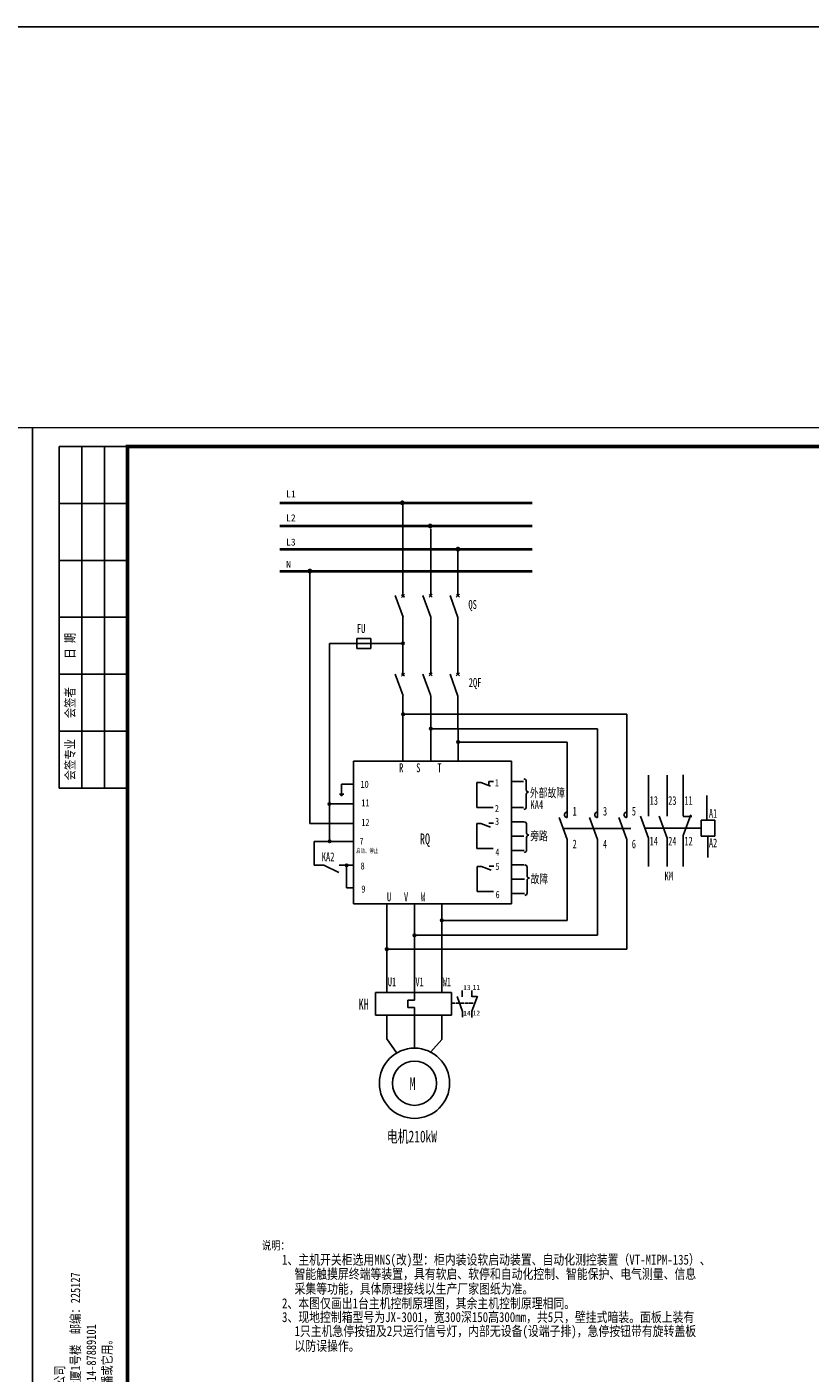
# Model space of a CAD drawing. Header units: millimetres. Extents: x 99955 to 321880, y 78800 to 170196.
# Tile 7 of 26: x 163857 to 184479, y 98970 to 134430. Entities that reach past the tile are written whole.
import ezdxf
from ezdxf.enums import TextEntityAlignment as Align

# ---------------------------------------------------------------- set-up
doc = ezdxf.new("R2010")
doc.units = ezdxf.units.MM
doc.linetypes.add('ACAD_ISO02W100', pattern=[15, 12, -3])
doc.linetypes.add('DASHED', pattern=[0.75, 0.5, -0.25])
doc.layers.add('1', color=4, linetype='DASHED')
doc.styles.add('CTXT', font='simkai.ttf', dxfattribs={"height": 3})
doc.styles.add('LYJFS', font='simfang.ttf', dxfattribs={"width": 0.7})
doc.styles.add('仿宋', font='simfang.ttf', dxfattribs={"width": 0.8})
doc.styles.add('宋体', font='txt', dxfattribs={"width": 0.8, "height": 3.5})
doc.styles.add('黑体', font='simhei.ttf')

# ---------------------------------------------------------------- blocks, each defined once
blk = doc.blocks.new('XTK')
h = blk.add_hatch(color=152)
h.dxf.hatch_style = 1
h.paths.add_polyline_path([(26940.71, 39078.99, 1), (26950.39, 39078.99, 1)])
h.paths.add_polyline_path([(26950.23, 39078.99, -1), (26940.88, 39078.99, -1)], flags=16)
edge = h.paths.add_edge_path(flags=0)
edge.add_arc((26949.97, 39080.13), 2.07, 138.9742, 204.1181)
edge.add_arc((26951.51, 39080.81), 3.75, 204.1181, 225.6559)
edge.add_arc((26949.55, 39081.17), 3.11, 249.8534, 257.6123, ccw=False)
edge.add_arc((26952.62, 39089.52), 12, 243.3505, 249.8534, ccw=False)
edge.add_ellipse((26945.55, 39079.28), major_axis=(-1.77, 0), ratio=0.877698, start_angle=161.6253, end_angle=172.6539)
edge.add_arc((26948.57, 39065.27), 13.87, 95.2104, 98.8427)
edge.add_arc((26947.5, 39072.12), 6.94, 98.8427, 111.7966)
edge.add_arc((26945.61, 39076.86), 1.83, 111.7966, 130.9174)
edge.add_arc((26945.47, 39066.57), 11.72, 84.5285, 95.1775, ccw=False)
edge.add_arc((26946.05, 39072.7), 5.57, 70.37, 84.5285, ccw=False)
edge.add_arc((26947.43, 39076.56), 1.46, 43.3177, 70.37, ccw=False)
edge.add_arc((26948.3, 39077.38), 0.275, -48.4859, 43.3177, ccw=False)
edge.add_arc((26947.39, 39078.41), 1.65, 287.6119, 311.5141, ccw=False)
edge.add_arc((26946.5, 39081.19), 4.57, 279.6944, 287.6119, ccw=False)
edge.add_arc((26942.44, 39104.96), 28.69, 274.6178, 279.6944, ccw=False)
edge.add_line((26944.75, 39076.37), (26945.36, 39076.56))
edge.add_arc((26964.18, 38978.87), 99.49, 100.9063, 102.3983)
edge.add_line((26942.82, 39076.03), (26943.63, 39076.36))
edge.add_arc((27006.34, 38838.5), 245.99, 104.7704, 105.1579)
edge.add_arc((26947.84, 39064.91), 12.47, 98.7952, 117.8497, ccw=False)
edge.add_arc((26949.21, 39056.07), 21.41, 95.9129, 98.7952, ccw=False)
edge.add_arc((26945.1, 39072.64), 5.1, 68.0711, 88.4627)
edge.add_arc((26944.44, 39048.13), 29.62, 88.4627, 92.1363)
edge.add_arc((26943.28, 39079.43), 1.71, 263.0506, 272.1363, ccw=False)
edge.add_arc((26943.09, 39077.93), 0.195, 139.2901, 263.0506, ccw=False)
edge.add_arc((26943.88, 39077.25), 1.23, 116.8491, 139.2901, ccw=False)
edge.add_arc((26946.75, 39071.58), 7.59, 98.5227, 116.8491, ccw=False)
edge.add_arc((26947.14, 39068.95), 10.25, 88.9999, 98.5227, ccw=False)
edge.add_ellipse((26945.55, 39079.28), major_axis=(-1.77, 0), ratio=0.877698, start_angle=176.913, end_angle=378.3747)
edge.add_arc((26938.48, 39089.52), 12, 290.1466, 296.6495, ccw=False)
edge.add_arc((26941.55, 39081.17), 3.11, 282.3877, 290.1466, ccw=False)
edge.add_arc((26939.59, 39080.81), 3.75, 314.3441, 335.8819)
edge.add_arc((26941.13, 39080.13), 2.07, 335.8819, 401.0258)
edge.add_line((26942.69, 39081.48), (26944.39, 39081.48))
edge.add_line((26944.39, 39081.48), (26944.39, 39082.07))
edge.add_line((26944.39, 39082.07), (26946.72, 39082.07))
edge.add_line((26946.72, 39082.07), (26946.72, 39081.48))
edge.add_line((26946.72, 39081.48), (26948.41, 39081.48))
h = blk.add_hatch(color=152)
h.dxf.hatch_style = 1
edge = h.paths.add_edge_path()
edge.add_arc((26947.43, 39076.56), 1.46, 43.3177, 70.37)
edge.add_arc((26946.05, 39072.7), 5.57, 70.37, 84.5285)
edge.add_arc((26945.47, 39066.57), 11.72, 84.5285, 95.1775)
edge.add_arc((26945.61, 39076.86), 1.83, 111.7966, 130.9174, ccw=False)
edge.add_arc((26947.5, 39072.12), 6.94, 98.8427, 111.7966, ccw=False)
edge.add_arc((26948.57, 39065.27), 13.87, 95.2104, 98.8427, ccw=False)
edge.add_ellipse((26945.55, 39079.28), major_axis=(-1.77, 0), ratio=0.877698, start_angle=172.6539, end_angle=176.913)
edge.add_arc((26947.14, 39068.95), 10.25, 88.9999, 98.5227)
edge.add_arc((26946.75, 39071.58), 7.59, 98.5227, 116.8491)
edge.add_arc((26943.88, 39077.25), 1.23, 116.8491, 139.2901)
edge.add_arc((26943.09, 39077.93), 0.195, 139.2901, 263.0506)
edge.add_arc((26943.28, 39079.43), 1.71, 263.0506, 272.1363)
edge.add_arc((26944.44, 39048.13), 29.62, 88.4627, 92.1363, ccw=False)
edge.add_arc((26945.1, 39072.64), 5.1, 68.0711, 88.4627, ccw=False)
edge.add_arc((26949.21, 39056.07), 21.41, 95.9129, 98.7952)
edge.add_arc((26947.84, 39064.91), 12.47, 98.7952, 117.8497)
edge.add_arc((27006.34, 38838.5), 245.99, 104.7704, 105.1579, ccw=False)
edge.add_line((26943.63, 39076.36), (26942.82, 39076.03))
edge.add_arc((26964.18, 38978.87), 99.49, 100.9063, 102.3983, ccw=False)
edge.add_line((26945.36, 39076.56), (26944.75, 39076.37))
edge.add_arc((26942.44, 39104.96), 28.69, 274.6178, 279.6944)
edge.add_arc((26946.5, 39081.19), 4.57, 279.6944, 287.6119)
edge.add_arc((26947.39, 39078.41), 1.65, 287.6119, 311.5141)
edge.add_arc((26948.3, 39077.38), 0.275, 311.5141, 403.3177)
edge = h.paths.add_edge_path()
edge.add_arc((26949.97, 39080.13), 2.07, 138.9742, 204.1181, ccw=False)
edge.add_line((26948.41, 39081.48), (26946.72, 39081.48))
edge.add_line((26946.72, 39081.48), (26946.72, 39082.07))
edge.add_line((26946.72, 39082.07), (26944.39, 39082.07))
edge.add_line((26944.39, 39082.07), (26944.39, 39081.48))
edge.add_line((26944.39, 39081.48), (26942.69, 39081.48))
edge.add_arc((26941.13, 39080.13), 2.07, -24.1181, 41.0258, ccw=False)
edge.add_arc((26939.59, 39080.81), 3.75, 314.3441, 335.8819, ccw=False)
edge.add_arc((26941.55, 39081.17), 3.11, 282.3877, 290.1466)
edge.add_arc((26938.48, 39089.52), 12, 290.1466, 296.6495)
edge.add_ellipse((26945.55, 39079.28), major_axis=(-1.77, 0), ratio=0.877698, start_angle=176.913, end_angle=378.3747, ccw=False)
edge.add_ellipse((26945.55, 39079.28), major_axis=(-1.77, 0), ratio=0.877698, start_angle=172.6539, end_angle=176.913, ccw=False)
edge.add_ellipse((26945.55, 39079.28), major_axis=(-1.77, 0), ratio=0.877698, start_angle=161.6253, end_angle=172.6539, ccw=False)
edge.add_arc((26952.62, 39089.52), 12, 243.3505, 249.8534)
edge.add_arc((26949.55, 39081.17), 3.11, 249.8534, 257.6123)
edge.add_arc((26951.51, 39080.81), 3.75, 204.1181, 225.6559, ccw=False)
at = {"lineweight": 0}
for p, q in [((26911.62, 39066.99), (26911.62, 39363.99)), ((26911.62, 39363.99), (27331.62, 39363.99)), ((27331.62, 39363.99), (27331.62, 39066.99)), ((27326.62, 39078.99), (27146.62, 39078.99)), ((27331.62, 39066.99), (26911.62, 39066.99))]:
    blk.add_line(p, q, dxfattribs=at)
for p, q in [((26936.62, 39358.99), (26918.62, 39358.99)), ((26918.62, 39358.99), (26918.62, 39268.99)), ((26924.62, 39358.99), (26924.62, 39268.99)), ((26930.62, 39358.99), (26930.62, 39268.99)), ((26936.62, 39343.99), (26918.62, 39343.99)), ((26936.62, 39328.99), (26918.62, 39328.99)), ((26936.62, 39313.99), (26918.62, 39313.99)), ((26936.62, 39298.99), (26918.62, 39298.99)), ((26936.62, 39283.99), (26918.62, 39283.99)), ((26936.62, 39268.99), (26918.62, 39268.99)), ((27031.62, 39085.99), (27031.62, 39071.99)), ((27076.62, 39085.99), (27076.62, 39071.99)), ((27146.62, 39085.99), (27146.62, 39071.99)), ((27171.62, 39085.99), (27171.62, 39071.99)), ((27186.62, 39085.99), (27186.62, 39071.99)), ((27201.62, 39085.99), (27201.62, 39071.99)), ((27216.62, 39085.99), (27216.62, 39071.99)), ((27231.62, 39085.99), (27231.62, 39071.99)), ((27246.62, 39085.99), (27246.62, 39071.99)), ((27261.62, 39085.99), (27261.62, 39071.99)), ((27276.62, 39085.99), (27276.62, 39071.99)), ((27291.62, 39078.99), (27291.62, 39071.99))]:
    blk.add_line(p, q)
at = {"lineweight": 0, "const_width": 1}
blk.add_lwpolyline([(26936.62, 39358.99), (27326.62, 39358.99), (27326.62, 39071.99), (26936.62, 39071.99)], close=True, dxfattribs=at)
at = {"lineweight": 0, "const_width": 0.4}
blk.add_lwpolyline([(27326.62, 39085.99), (26936.62, 39085.99)], dxfattribs=at)
at = {"color": 152}
for points in [[(26943.87, 39078.79, -0.028382), (26942.62, 39078.25, -0.033867), (26942.22, 39078.13, 0.094254), (26943.02, 39079.28, 0.292155), (26942.69, 39081.48), (26944.39, 39081.48), (26944.39, 39082.07), (26946.72, 39082.07), (26946.72, 39081.48), (26948.41, 39081.48, 0.292155), (26948.09, 39079.28, 0.094254), (26948.89, 39078.13, -0.033867), (26948.48, 39078.25, -0.028382), (26947.24, 39078.79)], [(26947.32, 39079.2, 0.041575), (26945.63, 39079.09, 0.080135), (26943.32, 39078.35, 0.098231), (26942.94, 39078.06, 0.59944), (26943.07, 39077.73, 0.039664), (26943.34, 39077.72, -0.01603), (26945.24, 39077.73, -0.08921), (26947, 39077.37, 0.012577), (26945.94, 39077.23, 0.083333), (26942.02, 39075.93, -0.001691), (26943.63, 39076.36), (26942.82, 39076.03, -0.00651), (26945.36, 39076.56), (26944.75, 39076.37, 0.022155), (26947.27, 39076.69, 0.03456), (26947.88, 39076.83, 0.104673), (26948.48, 39077.17, 0.423464), (26948.5, 39077.57, 0.118589), (26947.92, 39077.94, 0.061857), (26946.59, 39078.24, 0.046498), (26944.41, 39078.24, -0.083624), (26944.93, 39078.56, -0.056582), (26946.44, 39078.97, -0.015851), (26947.31, 39079.08)]]:
    blk.add_lwpolyline(points, format="xyb", dxfattribs=at)
for radius in [4.84, 4.68]:
    blk.add_circle((26945.55, 39078.99), radius, dxfattribs=at)
blk.add_arc((26947.5, 39072.12), 6.94, 98.8427, 111.7966, dxfattribs=at)
for start_param, end_param in [(2.820893, 6.603885), (3.013378, 3.087714)]:
    blk.add_ellipse((26945.55, 39079.28), major_axis=(-1.77, 0), ratio=0.877698, start_param=start_param, end_param=end_param, dxfattribs=at)
at = {"style": '宋体'}
for s, height, width, p in [('江苏省水利勘测设计研究院有限公司', 3.75, 0.9, (26989.75, 39080.74)), ('Jiangsu Surveying and Design Institute of Water Resources Co., Ltd.', 2, 0.8, (26989.58, 39076))]:
    blk.add_text(s, height=height, dxfattribs=dict(at, width=width)).set_placement(p, align=Align.MIDDLE)
blk.add_text('邳州市镇西站', height=3).set_placement((27052.51, 39080.9), align=Align.CENTER)
at = {"style": 'LYJFS'}
for s, p in [('招  标', (27155.26, 39082.49)), ('电  气', (27155.26, 39075.49))]:
    blk.add_text(s, height=2.5, dxfattribs=at).set_placement(p, align=Align.MIDDLE_CENTER)
blk.add_text('搬迁及汇水箱涵工程', height=3).set_placement((27033.71, 39074.92))
at = {"char_height": 2.5, "rotation": 90, "style": '宋体'}
for s, insert, attachment_point in [('日 期', (26921.62, 39306.49), 5), ('会签者', (26921.62, 39291.49), 5), ('会签专业', (26921.62, 39276.49), 5), ('江苏省水利勘测设计研究院有限公司\\P地址：扬州市吉安路209号吉安大厦1号楼  邮编：225127\\P电话：0514-87860116  传真：0514-87889101\\P声明：未经授权，不得翻印、传播或它用。', (26917.5, 39073.29), 1)]:
    blk.add_mtext(s, dxfattribs=dict(at, insert=insert, attachment_point=attachment_point))
at = {"char_height": 2.5, "attachment_point": 5, "style": '宋体'}
for s, insert in [('设计', (27167.01, 39082.49)), ('批 准', (27179.12, 39082.49)), ('核 定', (27194.06, 39082.46)), ('审 查', (27209.05, 39082.46)), ('校 核', (27224.09, 39082.53)), ('设 计', (27239.1, 39082.58)), ('制 图', (27254.04, 39082.47)), ('日 期', (27269.12, 39082.49)), ('甲级设计证书编号A132012666', (27301.62, 39082.49)), ('部分', (27167.01, 39075.49)), ('图 号', (27284.12, 39075.49))]:
    blk.add_mtext(s, dxfattribs=dict(at, insert=insert))
at = {"insert": (27269.12, 39075.78), "char_height": 2.5, "width": 11.8249, "attachment_point": 5, "style": '宋体'}
blk.add_mtext('2019.05', dxfattribs=at)

msp = doc.modelspace()

# ---------------------------------------------------------------- hatches: boundary and pattern name
at = {"lineweight": -3}
h = msp.add_hatch(color=3, dxfattribs=at)
h.paths.add_polyline_path([(173726.8, 118195.8), (173793.4, 118195.8, 0.8744042)])
h.paths.add_polyline_path([(173793.7, 118191.3, 0.0334653), (173793.4, 118195.8), (173726.8, 118195.8, 0.0334653), (173726.5, 118191.3, 1)])
h = msp.add_hatch(color=3, dxfattribs=at)
h.paths.add_polyline_path([(173729.6, 116329.3), (173796.2, 116329.3, 0.8744042)])
h.paths.add_polyline_path([(173796.5, 116324.8, 0.0334653), (173796.2, 116329.3), (173729.6, 116329.3, 0.0334653), (173729.3, 116324.8, 1)])
h = msp.add_hatch(color=3, dxfattribs=at)
h.paths.add_polyline_path([(174459.1, 115951.5), (174525.7, 115951.5, 0.8744042)])
h.paths.add_polyline_path([(174526, 115947, 0.0334653), (174525.7, 115951.5), (174459.1, 115951.5, 0.0334653), (174458.8, 115947, 1)])
h = msp.add_hatch(color=3, dxfattribs=at)
h.paths.add_polyline_path([(175178.1, 115597.5), (175244.8, 115597.5, 0.8744042)])
h.paths.add_polyline_path([(175245.1, 115593, 0.0334653), (175244.8, 115597.5), (175178.1, 115597.5, 0.0334653), (175177.8, 115593, 1)])
h = msp.add_hatch(color=3, dxfattribs=at)
h.paths.add_polyline_path([(171789.6, 113963.2), (171856.2, 113963.2, 0.8744042)])
h.paths.add_polyline_path([(171856.6, 113958.7, 0.0334653), (171856.2, 113963.2), (171789.6, 113963.2, 0.0334653), (171789.3, 113958.7, 1)])
h = msp.add_hatch(color=3, dxfattribs=at)
h.paths.add_polyline_path([(171795.1, 112982.2), (171861.7, 112982.2, 0.8744042)])
h.paths.add_polyline_path([(171862, 112977.7, 0.0334653), (171861.7, 112982.2), (171795.1, 112982.2, 0.0334653), (171794.8, 112977.7, 1)])
h = msp.add_hatch(color=3, dxfattribs=at)
h.paths.add_polyline_path([(172242.7, 112349.8), (172309.3, 112349.8, 0.8744042)])
h.paths.add_polyline_path([(172309.6, 112345.3, 0.0334653), (172309.3, 112349.8), (172242.7, 112349.8, 0.0334653), (172242.4, 112345.3, 1)])
h = msp.add_hatch(color=3, dxfattribs=at)
h.paths.add_polyline_path([(174751, 110899.1), (174817.6, 110899.1, 0.8744042)])
h.paths.add_polyline_path([(174817.9, 110894.7, 0.0334653), (174817.6, 110899.1), (174751, 110899.1, 0.0334653), (174750.7, 110894.7, 1)])
h = msp.add_hatch(color=3, dxfattribs=at)
h.paths.add_polyline_path([(174030.4, 110506.7), (174097, 110506.7, 0.8744042)])
h.paths.add_polyline_path([(174097.3, 110502.2, 0.0334653), (174097, 110506.7), (174030.4, 110506.7, 0.0334653), (174030.1, 110502.2, 1)])
h = msp.add_hatch(color=3, dxfattribs=at)
h.paths.add_polyline_path([(173301.2, 110142.6), (173367.8, 110142.6, 0.8744042)])
h.paths.add_polyline_path([(173368.1, 110138.1, 0.0334653), (173367.8, 110142.6), (173301.2, 110142.6, 0.0334653), (173300.9, 110138.1, 1)])

# ---------------------------------------------------------------- linework, layer by layer
at = {"color": 3, "lineweight": 40}
for p, q in [((170520, 121895.1), (177164.9, 121895.1)), ((170520, 121285.1), (177164.9, 121285.1)), ((170520, 120675), (177164.9, 120675)), ((170520, 120096.7), (177164.9, 120096.7))]:
    msp.add_line(p, q, dxfattribs=at)
at = {"color": 3, "lineweight": -3}
for p, q in [((173759.8, 121868), (173759.8, 119443.4)), ((174489.3, 121213), (174489.3, 119443.4)), ((175208, 120646.1), (175208, 119443.4)), ((171307.5, 120113.5), (171307.5, 113447.5)), ((173801.8, 119482.9), (173718.4, 119404.5)), ((173723.3, 119473.1), (173801.8, 119409.4)), ((174528.5, 119485.1), (174445.2, 119406.7)), ((174450.1, 119475.3), (174528.5, 119411.6)), ((175247.2, 119485.1), (175163.9, 119406.7)), ((175168.8, 119475.3), (175247.2, 119411.6)), ((173759.8, 118882.8), (173759.8, 117368.3)), ((174489.3, 118884.7), (174489.3, 117368.3)), ((171823.7, 118189.8), (171823.8, 112975.5)), ((173729.5, 118189.8), (171823.7, 118189.8)), ((172541.9, 118321.2), (172911.4, 118321.2)), ((172541.9, 118061.1), (172541.9, 118321.2)), ((172911.4, 118321.2), (172911.4, 118061.1)), ((172911.4, 118061.1), (172541.9, 118061.1)), ((173801.8, 117410.5), (173718.4, 117332.1)), ((173723.3, 117400.7), (173801.8, 117337)), ((174528.5, 117412.7), (174445.2, 117334.3)), ((174450.1, 117402.9), (174528.5, 117339.2)), ((175247.2, 117412.7), (175163.9, 117334.3)), ((175168.8, 117402.9), (175247.2, 117339.2)), ((173759.8, 116801.9), (173759.8, 115084.8)), ((174489.3, 116801.9), (174489.3, 115084.8)), ((175207.5, 116801.9), (175208.6, 115084.8)), ((173759.8, 116322.7), (179652.6, 116322.7)), ((179652.6, 116322.7), (179652.6, 113605.3)), ((174489.3, 115944.9), (178884.5, 115944.9)), ((178884.5, 115944.9), (178884.5, 113605.3)), ((175208.4, 115590.9), (178085.6, 115590.9)), ((178085.6, 115590.9), (178085.6, 113605.3)), ((172457.6, 115084.8), (176615.5, 115084.8)), ((172457.6, 111328.7), (172457.6, 115084.8)), ((176615.5, 115084.8), (176615.5, 111332.9)), ((176615.5, 114557.3), (176937.3, 114557.3)), ((172142.7, 114479.3), (172461.5, 114479.3)), ((171823.8, 113963.4), (172461.5, 113963.4)), ((176615.5, 113867.1), (176937.3, 113867.1)), ((176615.5, 113487.7), (176941.3, 113487.7)), ((171307.5, 113447.5), (172461.5, 113447.5)), ((176615.5, 113110.3), (176945.3, 113110.3)), ((178085.6, 113029.9), (178085.7, 110892.5)), ((178884.5, 113029.9), (178884.6, 110502.2)), ((179652.6, 113029.9), (179652.6, 110136.3)), ((176615.5, 112732.8), (176949.4, 112732.8)), ((171676.1, 112345.3), (171422.5, 112345.3)), ((172073.6, 112153.8), (171676.1, 112345.3)), ((172077.7, 112345.3), (172462.6, 112345.3)), ((176615.5, 112355.4), (176953.4, 112355.4)), ((172462.6, 111751.4), (172276, 111751.4)), ((176615.5, 111977.9), (176957.4, 111977.9)), ((176615.5, 111600.5), (176957.4, 111600.5)), ((176615.5, 111332.9), (172457.6, 111328.7)), ((173333, 111317.9), (173333, 108998.4)), ((174062.5, 111317.9), (174062.5, 108998.4)), ((174781.2, 111317.9), (174781.2, 108998.4)), ((174781.2, 110892.5), (178085.7, 110892.5)), ((179652.6, 110136.3), (173368.1, 110136.3)), ((174062.5, 108601.2), (174062.5, 107511)), ((173333, 108402.1), (173333, 107773.3)), ((173334.2, 108402.1), (173334.2, 108318.7)), ((174781.2, 108402.1), (174781.2, 107758)), ((173333, 107773.3), (173594, 107400.8)), ((174781.2, 107758), (174496.9, 107428.1))]:
    msp.add_line(p, q, dxfattribs=at)
at = {"color": 3}
for p, q in [((173552.3, 119453.4), (173761.6, 118878)), ((174281.8, 119455.3), (174491.1, 118879.9)), ((174998.3, 119449.8), (175207.5, 118874.3)), ((173552.3, 117381), (173761.6, 116805.6)), ((174281.8, 117382.9), (174491.1, 116807.5)), ((174998.3, 117377.4), (175207.5, 116801.9)), ((176021.5, 114549.2), (176021.5, 114444.2)), ((176021.5, 114549.2), (176143.8, 114549.2)), ((177006.7, 114560.1), (177006.7, 114336.5)), ((175704, 113865.2), (175704, 114526.5)), ((175704, 114526.5), (175812.2, 114526.5)), ((175812.2, 114526.5), (176067.3, 114426.1)), ((177006.7, 114214.3), (177006.7, 113880.6)), ((176133.9, 113865.2), (175704, 113865.2)), ((177876.4, 113605.3), (178085.6, 113029.9)), ((178675.2, 113605.3), (178884.5, 113029.9)), ((179443.3, 113605.3), (179652.6, 113029.9)), ((180017, 113639.7), (180226.2, 113064.3)), ((180504, 113639.7), (180713.2, 113064.3)), ((181338.6, 113675.3), (181139.6, 113128.2)), ((175704, 112786.8), (175704, 113448.2)), ((175704, 113448.2), (175812.2, 113448.2)), ((175812.2, 113448.2), (176067.3, 113347.8)), ((176017.5, 113457.3), (176139.7, 113457.3)), ((177014.7, 113425.8), (177014.7, 113202.2)), ((177992.9, 113317.1), (179761.1, 113317.1)), ((181608.6, 113325.4), (180127.6, 113325.4)), ((172457.6, 112975.5), (171422.5, 112975.5)), ((171422.5, 112345.3), (171422.5, 112975.5)), ((176133.9, 112786.8), (175704, 112786.8)), ((177014.7, 113080), (177014.7, 112746.3)), ((172276, 111751.4), (172276, 112345.3)), ((175716, 111654.5), (175716, 112315.8)), ((175716, 112315.8), (175824.2, 112315.8)), ((175824.2, 112315.8), (176079.3, 112215.4)), ((176029.5, 112324.9), (176151.8, 112324.9)), ((177026.7, 112293.4), (177026.7, 112069.8)), ((177026.7, 111947.6), (177026.7, 111613.9)), ((176145.9, 111654.5), (175716, 111654.5)), ((178884.6, 110502.2), (174062.5, 110502.2)), ((173037.6, 108402.1), (173037.6, 108998.4)), ((173037.6, 108998.4), (175039.6, 108998.4)), ((175039.6, 108998.4), (175039.6, 108402.1)), ((175184, 108890.7), (175327.7, 108495.4)), ((175718.1, 108895.1), (175574.3, 108499.8)), ((173886, 108790.6), (173886, 108601.2)), ((173886, 108790.6), (174062.5, 108790.6)), ((173886, 108601.2), (174062.5, 108601.2)), ((175039.6, 108402.1), (173037.6, 108402.1))]:
    msp.add_line(p, q, dxfattribs=at)
at = {"color": 3, "linetype": 'Continuous', "ltscale": 0.1}
for p, q in [((175207.5, 118874.3), (175205.3, 117373.2)), ((172084.4, 114219.7), (172202.8, 114219.7)), ((172109, 114203.4), (172177.2, 114203.4)), ((172124.6, 114187.8), (172161.6, 114187.8)), ((172142.7, 114479.3), (172142.7, 114215.9)), ((174062.5, 108790.6), (174062.5, 108998.4))]:
    msp.add_line(p, q, dxfattribs=at)
at = {"color": 3, "linetype": 'Continuous'}
for p, q in [((180226.2, 113638.2), (180226.2, 114724.4)), ((180713.2, 113638.2), (180713.2, 114724.4)), ((181139.6, 113638.2), (181139.6, 114731.6)), ((181761, 113532.4), (181761, 114181.3)), ((181141.2, 113630), (181365.8, 113630)), ((181608.6, 113532.4), (181608.6, 113117.1)), ((181968.9, 113532.4), (181608.6, 113532.4)), ((181968.9, 113117.1), (181968.9, 113532.4)), ((181139.6, 113128.2), (181139.6, 112314.2)), ((181608.6, 113117.1), (181968.9, 113117.1)), ((181788.7, 113117.1), (181788.7, 112549.5)), ((180226.2, 113064.3), (180226.2, 112314.2)), ((180713.2, 113064.3), (180713.2, 112314.2)), ((175319.3, 109043.7), (175318.8, 108880.9)), ((175575.2, 108891.3), (175708.9, 108891.3)), ((175576, 109043.7), (175575.5, 108880.9)), ((175327.7, 108495.4), (175326.3, 108342)), ((175576, 108499.8), (175575.5, 108337))]:
    msp.add_line(p, q, dxfattribs=at)
at = {"color": 3, "linetype": 'ACAD_ISO02W100', "ltscale": 0.2}
msp.add_line((175039.6, 108713.5), (175652, 108713.5), dxfattribs=at)
at = {"color": 1}
msp.add_lwpolyline([(109260, 134430), (321880, 134430), (321880, 78800), (109260, 78800)], close=True, dxfattribs=at)
at = {"color": 3, "const_width": 63.3}
for points in [[(173775.2, 121895.1, -1), (173711.8, 121895.1, -1)], [(174507.2, 121285.1, -1), (174443.9, 121285.1, -1)], [(175239.3, 120675, -1), (175175.9, 120675, -1)], [(171337.9, 120095.1, -1), (171274.6, 120095.1, -1)]]:
    msp.add_lwpolyline(points, format="xyb", close=True, dxfattribs=at)
at = {"color": 3, "lineweight": -3}
for centre, radius in [((173760.1, 118191.3), 33.6), ((173762.9, 116324.8), 33.6), ((174492.4, 115947), 33.6), ((175211.5, 115593), 33.6), ((171822.9, 113958.7), 33.6), ((171828.4, 112977.7), 33.6), ((172276, 112345.3), 33.6), ((174784.3, 110894.7), 33.6), ((174063.7, 110502.2), 33.6), ((173334.5, 110138.1), 33.6), ((174062.5, 106605), 924.9), ((174062.5, 106605), 582.2)]:
    msp.add_circle(centre, radius, dxfattribs=at)
at = {"color": 3}
for centre, start, end in [((176945.6, 114560.1), 0, 90), ((177067.8, 114336.5), 180, 270), ((177067.8, 114214.3), 90, 180), ((176945.6, 113880.6), 270, 0), ((176953.6, 113425.8), 0, 90), ((177075.8, 113202.2), 180, 270), ((177075.8, 113080), 90, 180), ((176953.6, 112746.3), 270, 0), ((176965.6, 112293.4), 0, 90), ((177087.8, 112069.8), 180, 270), ((177087.8, 111947.6), 90, 180), ((176965.6, 111613.9), 270, 0)]:
    msp.add_arc(centre, 61.1, start, end, dxfattribs=at)
at = {"color": 3, "lineweight": -3}
for centre in [(178081.6, 113674.6), (178880.5, 113674.6), (179648.6, 113674.6)]:
    msp.add_arc(centre, 69.4, 86.6899, 273.3101, dxfattribs=at)

# ---------------------------------------------------------------- block references
at = {"xscale": 100, "yscale": 100, "zscale": 100}
for p in [(-2569158, -3812520), (-2527158, -3812520)]:
    msp.add_blockref('XTK', p, dxfattribs=at)

# ---------------------------------------------------------------- texts
at = {"color": 3, "linetype": 'Continuous', "lineweight": -3, "width": 0.7}
for s, height, p in [('QS', 235.3, (175481.9, 119098.4)), ('FU', 235.3, (172545.4, 118464.4)), ('2QF', 235.3, (175490.5, 117043.3)), ('R   S    T', 235.3, (173658.4, 114797)), ('10', 188.24, (172641.9, 114386.4)), ('1', 188.2, (176178.9, 114426.9)), ('外部故障', 235.3, (177103.4, 114138.6)), ('11', 188.24, (172663, 113897)), ('2', 188.2, (176178.9, 113746.7)), ('KA4', 235.3, (177115.9, 113825.6)), ('12', 188.24, (172663, 113381.1)), ('3', 188.2, (176182.9, 113411.7)), ('RQ', 282.37, (174203.7, 112901.5)), ('旁路', 235.3, (177111.4, 113004.4)), ('启动、停止', 117.65, (172528.9, 112670.4)), ('7', 188.2, (172614, 112885.3)), ('4', 188.2, (176190.9, 112597.9)), ('KA2', 235.3, (171619.3, 112452)), ('8', 188.2, (172644.3, 112235.2)), ('5', 188.2, (176194.9, 112225)), ('故障', 235.3, (177123.4, 111872)), ('KM', 235.3, (180646.4, 111946.5)), ('9', 188.2, (172663, 111628.2)), ('U   V   W', 235.3, (173336.4, 111396.3)), ('6', 188.2, (176198.9, 111480.1)), ('KH', 282.37, (172589.7, 108546.3)), ('M', 329.4, (173932.7, 106430.5)), ('电机210kW', 313.74, (173335.8, 105044.8))]:
    msp.add_text(s, height=height, dxfattribs=at).set_placement(p)
at = {"color": 3, "style": 'CTXT', "width": 0.7}
for s, height, p in [('1', 229.6, (178226.8, 113657.5)), ('3', 229.6, (179025.7, 113657.5)), ('5', 229.6, (179785.8, 113657.5)), ('13', 229.57, (180255.6, 113938.8)), ('23', 229.57, (180742.6, 113938.8)), ('11', 229.57, (181169, 113938.8)), ('A1', 229.57, (181816.1, 113597.7)), ('2', 229.6, (178226.8, 112792.1)), ('4', 229.6, (179025.7, 112792.1)), ('6', 229.6, (179785.8, 112792.1)), ('14', 229.57, (180255.6, 112868.7)), ('24', 229.57, (180742.6, 112868.7)), ('12', 229.57, (181169, 112868.7)), ('A2', 229.57, (181816.1, 112822.4)), ('U1', 229.57, (173360.6, 109161)), ('V1', 229.57, (174087.3, 109161)), ('W1', 229.57, (174806, 109161))]:
    msp.add_text(s, height=height, dxfattribs=at).set_placement(p)
at = {"color": 3, "style": 'CTXT'}
for s, p in [('13', (175344.1, 109061)), ('11', (175592.4, 109065.4)), ('14', (175344.1, 108386.8)), ('12', (175592.4, 108391.1))]:
    msp.add_text(s, height=127.54, dxfattribs=at).set_placement(p)
at = {"color": 3, "char_height": 183.015, "width": 353.042, "attachment_point": 1, "style": '黑体'}
for s, insert in [('{\\f@SimSun|b0|i0|c134|p2;L1}', (170684.1, 122219)), ('{\\f@SimSun|b0|i0|c134|p2;L2}', (170684.1, 121591.4)), ('{\\f@SimSun|b0|i0|c134|p2;L3}', (170684.1, 120951.5)), ('{\\f@SimSun|b0|i0|c134|p2;N}', (170684.1, 120365.9))]:
    msp.add_mtext(s, dxfattribs=dict(at, insert=insert))
at = {"layer": '1', "color": 3, "style": '仿宋', "width": 0.8}
for s, height, p in [('说明：', 217.87, (170044.5, 102222.8)), ('1、主机开关柜选用MNS(改)型：柜内装设软启动装置、自动化测控装置（VT-MIPM-135）、', 262, (170574.6, 101827.4)), ('智能触摸屏终端等装置，具有软启、软停和自动化控制、智能保护、电气测量、信息', 262, (170902.9, 101451.4)), ('采集等功能，具体原理接线以生产厂家图纸为准。', 262, (170902.9, 101061.7)), ('2、本图仅画出1台主机控制原理图，其余主机控制原理相同。', 262, (170574.6, 100677.8)), ('3、现地控制箱型号为JX-3001，宽300深150高300mm，共5只，壁挂式暗装。面板上装有', 262, (170574.6, 100314.3)), ('1只主机急停按钮及2只运行信号灯，内部无设备(设端子排)，急停按钮带有旋转盖板 ', 262, (170902.9, 99946.7)), ('以防误操作。', 262, (170902.9, 99556.4))]:
    msp.add_text(s, height=height, dxfattribs=at).set_placement(p)

doc.saveas('drawing.dxf')
